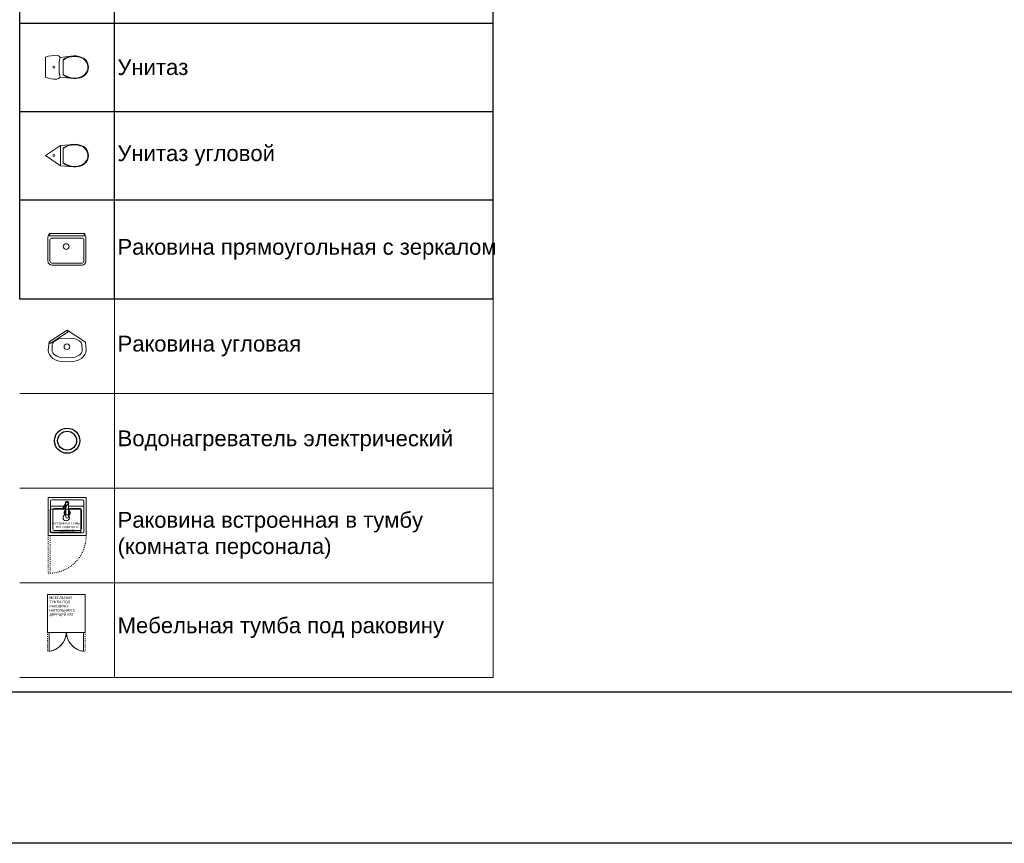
# Model space of a CAD drawing. Header units: millimetres. Extents: x -692150 to 2662533, y -92609 to 65084.
# Tile 91 of 256: x 6071 to 21671, y -57790 to -44739. Entities that reach past the tile are written whole.
import ezdxf
from ezdxf import colors
from ezdxf.entities.mleader import LeaderData, LeaderLine
from ezdxf.math import Vec2, Vec3

# ---------------------------------------------------------------- set-up
doc = ezdxf.new("R2010")
doc.units = ezdxf.units.MM
doc.linetypes.add('ACAD_ISO03W100', pattern=[30, 12, -18])
doc.linetypes.add('HIDDENX2', pattern=[19.05, 12.7, -6.35])
doc.layers.get('Defpoints').update_dxf_attribs({"color": 30})
for name, color, linetype, lineweight in [('06_АР_Размеры план схема', 235, 'Continuous', 0), ('17_АР_Текст', 235, 'Continuous', 0), ('20_АР_Сантехника', 250, 'Continuous', 0), ('28_РАЗВЕРТКИ', 7, 'Continuous', 0)]:
    doc.layers.add(name, color=color, linetype=linetype, lineweight=lineweight)
doc.layers.add('09_АР_Мебель', color=7, linetype='Continuous', lineweight=9, true_color=0x000000)
doc.layers.add('1. ПОДЛОЖКА', color=7, linetype='Continuous', lineweight=0, true_color=0x9b9292)
doc.layers.add('11_АР_Номер мебели', color=1, linetype='Continuous', lineweight=13, plot=False)
doc.layers.add('ВК', color=7, linetype='Continuous')
doc.styles.add('_ТЕКСТОВЫЙ', font='arial.ttf', dxfattribs={"width": 0.8})
doc.styles.add('HVAC_AEP', font='arial.ttf')
doc.styles.get("Standard").update_dxf_attribs({"font": 'arial.ttf'})

# ---------------------------------------------------------------- blocks, each defined once
blk = doc.blocks.new('A$C718078F5')
at = {"layer": 'ВК', "color": 162, "linetype": 'HIDDENX2', "lineweight": 50, "ltscale": 15, "true_color": 0x002eb8}
blk.add_lwpolyline([(-687, 0), (0, 0)], dxfattribs=at)
blk = doc.blocks.new('A$C7FEF6D7D')
at = {"layer": 'ВК', "lineweight": 30, "true_color": 0xffffff}
h = blk.add_hatch(color=7, dxfattribs=at)
h.dxf.hatch_style = 1
h.paths.add_polyline_path([(0, 0), (719, 0), (719, 490), (0, 490)])
at = {"layer": 'ВК', "color": 162, "linetype": 'HIDDENX2', "lineweight": 50, "ltscale": 15, "true_color": 0x002eb8}
blk.add_lwpolyline([(0, 0), (719, 0), (719, 490), (0, 490)], close=True, dxfattribs=at)
blk = doc.blocks.new('A$C27AF37FD')
at = {"layer": 'ВК', "color": 6, "lineweight": 30, "true_color": 0xff14ff}
blk.add_circle((-61, -44), 75, dxfattribs=at)
blk = doc.blocks.new('A$C562C2BC0')
at = {"layer": 'ВК', "color": 1, "lineweight": 30, "true_color": 0xff0a0a}
blk.add_circle((-101, 25), 25, dxfattribs=at)
at = {"layer": 'ВК', "color": 170, "lineweight": 30}
blk.add_circle((0, 25), 25, dxfattribs=at)
blk = doc.blocks.new('A$C0CBB4A9A')
at = {"layer": '1. ПОДЛОЖКА'}
blk.add_circle((0, 0), 290, dxfattribs=at)
at = {"layer": 'ВК', "color": 30, "linetype": 'ACAD_ISO03W100', "lineweight": 80, "ltscale": 10, "true_color": 0xff8000}
blk.add_circle((0, 0), 290, dxfattribs=at)
blk = doc.blocks.new('A$C071C39A0')
at = {"true_color": 0xff8000}
h = blk.add_hatch(dxfattribs=at)
h.set_pattern_fill('ANSI31', color=30, scale=50)
h.set_pattern_definition([(45, (-15265.88, 49237.48), (-112.2532, 112.2532), [])])
edge = h.paths.add_edge_path()
edge.add_arc((0, 0), 400, 0, 360)
at = {"layer": 'ВК', "color": 30, "linetype": 'ACAD_ISO03W100', "lineweight": 80, "ltscale": 10, "true_color": 0xff8000}
blk.add_circle((0, 0), 400, dxfattribs=at)
blk = doc.blocks.new('A$C31D87A00')
at = {"layer": '1. ПОДЛОЖКА', "flags": 128}
for points in [[(0, -159), (0, 159, -0.088516), (179, 190, -0.216396), (231, 156), (443, 178)], [(0, 159), (0, -159, 0.088516), (179, -190, 0.236942), (231, -156), (443, -178)], [(231, 156, 0.100176), (231, -156, -2.834723)], [(280, 122), (280, -122, 0.234943), (548, -166, 0.79706), (548, 165, 0.235162), (280, 122, 0.760119)]]:
    blk.add_lwpolyline(points, format="xyb", dxfattribs=at)
blk.add_lwpolyline([(280, 112), (280, -113, 0.238364), (546, -158, 0.798234), (546, 157, 0.238588)], format="xyb", close=True, dxfattribs=at)
at = {"layer": '1. ПОДЛОЖКА'}
blk.add_circle((132, 0), 15, dxfattribs=at)
at = {"layer": '20_АР_Сантехника', "flags": 128}
for points in [[(0, -159), (0, 159, -0.088516), (179, 190, -0.216396), (231, 156), (443, 178)], [(0, 159), (0, -159, 0.088516), (179, -190, 0.236942), (231, -156), (443, -178)], [(231, 156, 0.100176), (231, -156, -2.834723)], [(280, 122), (280, -122, 0.234943), (548, -166, 0.79706), (548, 165, 0.235162), (280, 122, 0.760119)]]:
    blk.add_lwpolyline(points, format="xyb", dxfattribs=at)
blk.add_lwpolyline([(280, 112), (280, -113, 0.238364), (546, -158, 0.798234), (546, 157, 0.238588)], format="xyb", close=True, dxfattribs=at)
at = {"layer": '20_АР_Сантехника'}
blk.add_circle((132, 0), 15, dxfattribs=at)
blk = doc.blocks.new('A$C13E67AF4')
at = {"layer": '1. ПОДЛОЖКА', "flags": 128}
for points in [[(240, 160), (0, 0), (240, -160)], [(240, 160), (443, 178)], [(240, -160), (240, 160)], [(240, -160), (443, -178)]]:
    blk.add_lwpolyline(points, dxfattribs=at)
blk.add_lwpolyline([(280, 122), (280, -122, 0.234943), (548, -166, 0.79706), (548, 165, 0.235162), (280, 122, 0.760119)], format="xyb", dxfattribs=at)
blk.add_lwpolyline([(280, 112), (280, -113, 0.238364), (546, -158, 0.798234), (546, 157, 0.238588)], format="xyb", close=True, dxfattribs=at)
at = {"layer": '1. ПОДЛОЖКА'}
blk.add_circle((132, 0), 15, dxfattribs=at)
at = {"layer": '20_АР_Сантехника', "flags": 128}
for points in [[(240, 160), (0, 0), (240, -160)], [(240, 160), (443, 178)], [(240, -160), (240, 160)], [(240, -160), (443, -178)]]:
    blk.add_lwpolyline(points, dxfattribs=at)
blk.add_lwpolyline([(280, 122), (280, -122, 0.234943), (548, -166, 0.79706), (548, 165, 0.235162), (280, 122, 0.760119)], format="xyb", dxfattribs=at)
blk.add_lwpolyline([(280, 112), (280, -113, 0.238364), (546, -158, 0.798234), (546, 157, 0.238588)], format="xyb", close=True, dxfattribs=at)
at = {"layer": '20_АР_Сантехника'}
blk.add_circle((132, 0), 15, dxfattribs=at)
blk = doc.blocks.new('A$C62AB405E')
at = {"layer": '1. ПОДЛОЖКА', "flags": 128}
for points in [[(-240, 0), (240, 0, -0.414214), (300, -60), (300, -440, -0.414214), (240, -500), (-240, -500, -0.414214), (-300, -440), (-300, -60, -0.414214)], [(-240, -73), (240, -73, -0.414214), (270, -103), (270, -440, -0.414214), (240, -470), (-240, -470, -0.414214), (-270, -440), (-270, -103, -0.414214)], [(35, -207, -0.967996), (-58, -207, -0.967996)]]:
    blk.add_lwpolyline(points, format="xyb", close=True, dxfattribs=at)
blk.add_lwpolyline([(-284, 0), (284, 0), (284, -38), (-284, -38)], close=True, dxfattribs=at)
at = {"layer": '20_АР_Сантехника', "flags": 128}
for points in [[(-240, 0), (240, 0, -0.414214), (300, -60), (300, -440, -0.414214), (240, -500), (-240, -500, -0.414214), (-300, -440), (-300, -60, -0.414214)], [(-240, -73), (240, -73, -0.414214), (270, -103), (270, -440, -0.414214), (240, -470), (-240, -470, -0.414214), (-270, -440), (-270, -103, -0.414214)], [(35, -207, -0.967996), (-58, -207, -0.967996)]]:
    blk.add_lwpolyline(points, format="xyb", close=True, dxfattribs=at)
blk.add_lwpolyline([(-284, 0), (284, 0), (284, -38), (-284, -38)], close=True, dxfattribs=at)
blk = doc.blocks.new('*T195')
at = {"color": 0, "linetype": 'ByBlock', "lineweight": -2, "transparency": 16777216}
for p, q in [((0, 0), (7500, 0)), ((0, 0), (0, -13803)), ((7500, 0), (7500, -13803)), ((0, -470), (7500, -470)), ((1500, -470), (1500, -13803)), ((0, -1870), (7500, -1870)), ((0, -3270), (7500, -3270)), ((0, -4670), (7500, -4670)), ((0, -6070), (7500, -6070)), ((0, -7753), (7500, -7753)), ((0, -9435), (7500, -9435)), ((0, -10835), (7500, -10835)), ((0, -12235), (7500, -12235)), ((0, -13803), (7500, -13803))]:
    blk.add_line(p, q, dxfattribs=at)
at = {"color": 0, "lineweight": 15, "transparency": 16777216}
for name, p in [('A$C718078F5', (1093, -1170)), ('A$C7FEF6D7D', (390, -2815)), ('A$C27AF37FD', (811, -3926)), ('A$C562C2BC0', (800, -5395)), ('A$C0CBB4A9A', (750, -6912)), ('A$C071C39A0', (750, -8594)), ('A$C31D87A00', (410, -10135)), ('A$C13E67AF4', (410, -11535)), ('A$C62AB405E', (750, -12769))]:
    blk.add_blockref(name, p, dxfattribs=at)
at = {"color": 0, "lineweight": 15, "transparency": 16777216, "style": 'HVAC_AEP'}
for s, insert, char_height, width, attachment_point in [('{\\C256;ВК}', (3750, -235), 300, 7497, 5), ('Труба канализации в земле', (1550, -1170), 250, 5900, 4), ('Зона размещения септика', (1550, -2570), 250, 5900, 4), ('Выпуск канализации + фановый стояк', (1550, -3970), 250, 5900, 4), ('Ввод ( ы) воды + узлы учета расхода^Jводы', (1550, -5370), 250, 5900, 4), ('Бак для запаса воды накопительный с погружным насосом(d200л) без скважины', (1550, -6912), 250, 5900, 4), ('Бак для запаса воды накопительный с погружным насосом(100л) со скважиной', (1550, -8594), 250, 5900, 4), ('Унитаз', (1550, -10135), 250, 5900, 4), ('Унитаз угловой', (1550, -11535), 250, 5900, 4), ('Раковина прямоугольная с зеркалом', (1550, -13019), 250, 5900, 4)]:
    blk.add_mtext(s, dxfattribs=dict(at, insert=insert, char_height=char_height, width=width, attachment_point=attachment_point))
blk = doc.blocks.new('_Dot')
at = {"color": 0, "linetype": 'ByBlock', "lineweight": -2}
blk.add_line((-0.5, 0), (-1, 0), dxfattribs=at)
at = {"color": 0, "linetype": 'ByBlock', "const_width": 0.5}
blk.add_lwpolyline([(-0.25, 0, 1), (0.25, 0, 1)], format="xyb", close=True, dxfattribs=at)
blk = doc.blocks.new('A$C0FE146CA')
at = {"layer": '1. ПОДЛОЖКА', "flags": 128}
for points in [[(0, 0), (-289, -185)], [(-289, -185), (0, 0)], [(0, 0), (287, -187)], [(16, -25), (0, 0)], [(-273, -210), (16, -25)], [(-227, -114), (-227, -114)], [(222, -114), (222, -114)], [(-289, -185), (-302, -316), (-298, -352), (-283, -386), (-260, -418), (-229, -446), (-191, -469), (-148, -486), (-101, -496), (48, -500), (96, -496), (143, -486), (187, -469), (224, -446), (256, -418), (279, -386), (293, -352), (298, -316), (287, -187)], [(-273, -210), (-289, -185)], [(224, -446), (187, -469)], [(187, -469), (143, -486)]]:
    blk.add_lwpolyline(points, dxfattribs=at)
blk.add_lwpolyline([(187, -167), (158, -151), (124, -138), (87, -130), (47, -127), (-92, -130), (-129, -138), (-163, -151), (-191, -167), (-214, -186), (-229, -207), (-237, -226), (-241, -314), (-238, -337), (-229, -357), (-214, -378), (-191, -397), (-163, -413), (-129, -426), (-92, -434), (47, -437), (87, -434), (124, -426), (158, -413), (187, -397), (209, -378), (225, -357), (234, -336), (237, -314), (233, -226), (225, -207), (209, -186)], close=True, dxfattribs=at)
blk.add_lwpolyline([(41, -261, -0.967996), (-51, -261, -0.967996)], format="xyb", close=True, dxfattribs=at)
at = {"layer": '20_АР_Сантехника', "flags": 128}
for points in [[(0, 0), (-289, -185)], [(-289, -185), (0, 0)], [(0, 0), (287, -187)], [(16, -25), (0, 0)], [(-273, -210), (16, -25)], [(-227, -114), (-227, -114)], [(222, -114), (222, -114)], [(-289, -185), (-302, -316), (-298, -352), (-283, -386), (-260, -418), (-229, -446), (-191, -469), (-148, -486), (-101, -496), (48, -500), (96, -496), (143, -486), (187, -469), (224, -446), (256, -418), (279, -386), (293, -352), (298, -316), (287, -187)], [(-273, -210), (-289, -185)], [(224, -446), (187, -469)], [(187, -469), (143, -486)]]:
    blk.add_lwpolyline(points, dxfattribs=at)
blk.add_lwpolyline([(187, -167), (158, -151), (124, -138), (87, -130), (47, -127), (-92, -130), (-129, -138), (-163, -151), (-191, -167), (-214, -186), (-229, -207), (-237, -226), (-241, -314), (-238, -337), (-229, -357), (-214, -378), (-191, -397), (-163, -413), (-129, -426), (-92, -434), (47, -437), (87, -434), (124, -426), (158, -413), (187, -397), (209, -378), (225, -357), (234, -336), (237, -314), (233, -226), (225, -207), (209, -186)], close=True, dxfattribs=at)
blk.add_lwpolyline([(41, -261, -0.967996), (-51, -261, -0.967996)], format="xyb", close=True, dxfattribs=at)
blk = doc.blocks.new('A$C436D765E')
at = {"layer": '09_АР_Мебель', "lineweight": 0}
for radius in [200, 150]:
    blk.add_circle((0, 0), radius, dxfattribs=at)
at = {"layer": '1. ПОДЛОЖКА'}
for radius in [200, 150]:
    blk.add_circle((0, 0), radius, dxfattribs=at)
at = {"layer": 'ВК', "color": 162, "lineweight": 30, "true_color": 0x002eb8}
for radius in [200, 150]:
    blk.add_circle((0, 0), radius, dxfattribs=at)
blk = doc.blocks.new('Мойка кухонная LIGHT')
at = {"layer": '09_АР_Мебель'}
for p, q in [((600, 0), (0, 0)), ((0, 0), (0, -600)), ((600, 0), (600, -600)), ((38, -545), (38, -55)), ((247, -138), (38, -138)), ((545, -38), (55, -38)), ((286, -79), (238, -152)), ((267, -122), (244, -157)), ((281, -131), (257, -165)), ((277, -138), (257, -138)), ((314, -97), (264, -170)), ((278, -88), (278, -91)), ((278, -119), (278, -135)), ((279, -148), (280, -308)), ((322, -88), (320, -308)), ((562, -138), (322, -138)), ((562, -55), (562, -545)), ((75, -495), (75, -204)), ((242, -174), (105, -174)), ((279, -174), (259, -174)), ((495, -174), (321, -174)), ((525, -204), (525, -495)), ((0, -600), (600, -600)), ((545, -562), (55, -562)), ((495, -525), (105, -525))]:
    blk.add_line(p, q, dxfattribs=at)
at = {"layer": '09_АР_Мебель', "linetype": 'ACAD_ISO03W100'}
for p, q in [((0, -600), (0, -1199)), ((30, -1199), (30, -600)), ((-1, -1200), (29, -1200))]:
    blk.add_line(p, q, dxfattribs=at)
at = {"layer": '09_АР_Мебель'}
for centre, radius, start, end in [((55, -55), 16.5, 90, 180), ((251, -161), 15.6, 145.9419, 325.9419), ((274, -126), 8.34, 324.796, 147.0877), ((300, -88), 27.5, 322.5533, 199.6478), ((300, -88), 22, 358.8541, 181.1459), ((300, -88), 16.5, 324.796, 147.0877), ((545, -55), 16.5, 0, 90), ((105, -204), 30, 90, 180), ((251, -161), 7.92, 145.9419, 325.9419), ((300, -242), 49.5, 114.986, 246.1598), ((300, -242), 34.7, 126.7617, 234.3842), ((300, -242), 28.7, 157.0247, 202.9753), ((278, -233), 4.95, 75.0783, 157.0247), ((278, -251), 4.95, 202.9753, 288.3082), ((300, -308), 19.8, 180, 0), ((300, -242), 49.5, 293.8402, 65.014), ((300, -242), 34.7, 305.6158, 53.2383), ((322, -251), 4.95, 251.6918, 337.0247), ((322, -233), 4.95, 22.9753, 104.9217), ((300, -242), 28.7, 337.0247, 22.9753), ((495, -204), 30, 0, 90), ((55, -545), 16.5, 180, 270), ((105, -495), 30, 180, 270), ((495, -495), 30, 270, 0), ((545, -545), 16.5, 270, 0)]:
    blk.add_arc(centre, radius, start, end, dxfattribs=at)
at = {"layer": '09_АР_Мебель', "linetype": 'ACAD_ISO03W100'}
blk.add_arc((16, -615), 584, 271.3957, 1.4851, dxfattribs=at)
at = {"layer": '1. ПОДЛОЖКА'}
for points in [[(0, 0), (600, 0), (600, -600), (0, -600)], [(516, -183), (31, -183), (31, -548), (516, -548)]]:
    blk.add_lwpolyline(points, close=True, dxfattribs=at)
blk.add_circle((285, -321), 49.6, dxfattribs=at)
at = {"flags": 1}
for tag, p in [('ДОП_ИНФОРМАЦИЯ', (190, 15)), ('КОД_ОБОРУДОВАНИЯ', (190, 67)), ('ДОГОВОР', (622, -94))]:
    blk.add_attdef(tag, p, '', height=25, dxfattribs=at)
at = {"layer": '09_АР_Мебель', "linetype": 'Continuous', "insert": (300, -467), "char_height": 35, "attachment_point": 5}
blk.add_mtext_dynamic_manual_height_columns('{\\C7;КУХОННАЯ ТУМБА НАПОЛЬНАЯ С МОЙКОЙ}', width=537.47, gutter_width=12.5, heights=[0], dxfattribs=at)
at = {"layer": '11_АР_Номер мебели'}
blk.add_attdef('Номер', (78, -701), '', height=100, dxfattribs=at)
blk = doc.blocks.new('Мебельная тумба под раковину напольная с дверцей 600')
at = {"layer": '09_АР_Мебель', "linetype": 'ACAD_ISO03W100'}
for p, q in [((-600, -600), (-600, -900)), ((-570, -900), (-570, -600)), ((-30, -900), (-30, -600)), ((0, -600), (0, -900)), ((-600, -900), (-570, -900)), ((0, -900), (-30, -900))]:
    blk.add_line(p, q, dxfattribs=at)
at = {"layer": '09_АР_Мебель'}
blk.add_lwpolyline([(0, -600), (-600, -600), (-600, 0), (0, 0)], close=True, dxfattribs=at)
at = {"layer": '09_АР_Мебель', "linetype": 'ACAD_ISO03W100'}
for centre, start, end in [((-612, -591), 277.736, 358.2896), ((12, -591), 181.7104, 262.264)]:
    blk.add_arc(centre, 312, start, end, dxfattribs=at)
at = {"layer": '1. ПОДЛОЖКА'}
for points in [[(0, 0), (-600, 0), (-600, -600), (0, -600)], [(-570, -602), (-570, -602), (-570, -900), (-570, -900)], [(-30, -602), (-30, -602), (-30, -900), (-30, -900)]]:
    blk.add_lwpolyline(points, close=True, dxfattribs=at)
for points in [[(-570, -900, 0.366708), (-300, -600)], [(-30, -900, -0.366708), (-300, -600)]]:
    blk.add_lwpolyline(points, format="xyb", dxfattribs=at)
at = {"flags": 1}
for tag, p in [('ДОП_ИНФОРМАЦИЯ', (-592, 59)), ('КОД_ОБОРУДОВАНИЯ', (-592, 111)), ('ДОГОВОР', (-587, 9))]:
    blk.add_attdef(tag, p, '', height=25, dxfattribs=at)
at = {"layer": '09_АР_Мебель', "insert": (-568, -31), "char_height": 40, "attachment_point": 1}
blk.add_mtext_dynamic_manual_height_columns('{\\C7;МЕБЕЛЬНАЯ ТУМБА ПОД РАКОВИНУ\\PНАПОЛЬНАЯ С ДВЕРЦЕЙ 600}', width=546.55, gutter_width=12.5, heights=[0], dxfattribs=at)
blk = doc.blocks.new('_DotSmall')
at = {"color": 0, "linetype": 'ByBlock', "const_width": 0.5}
blk.add_lwpolyline([(-0.0625, 0, 1), (0.0625, 0, 1)], format="xyb", close=True, dxfattribs=at)

msp = doc.modelspace()

# ---------------------------------------------------------------- linework, layer by layer
at = {"lineweight": 9}
for p, q in [((6072.9, -49160.2), (13572.9, -49160.2)), ((7572.9, -49160.2), (7572.9, -55160.2)), ((13572.9, -49160.2), (13572.9, -55160.2)), ((6072.9, -50660.2), (13572.9, -50660.2)), ((6072.9, -52160.2), (13572.9, -52160.2)), ((6072.9, -53660.2), (13572.9, -53660.2)), ((6072.9, -55160.2), (13572.9, -55160.2))]:
    msp.add_line(p, q, dxfattribs=at)
at = {"layer": 'Defpoints', "color": 1}
msp.add_lwpolyline([(-158394.8, -24951.8), (39622.9, -24951.8), (39622.9, -57789.5), (-158394.8, -57789.5)], close=True, dxfattribs=at)
at = {"layer": 'Defpoints'}
msp.add_lwpolyline([(39622.9, -55394.4), (-153407.1, -55394.4)], dxfattribs=at)

# ---------------------------------------------------------------- block references
for name, p in [('*T195', (6069.9, -35357.5)), ('A$C0FE146CA', (6825, -49660.2)), ('A$C436D765E', (6822.9, -51410.2)), ('Мойка кухонная LIGHT', (6523.4, -52310.2)), ('Мебельная тумба под раковину напольная с дверцей 600', (7110.6, -53846.7))]:
    msp.add_blockref(name, p)

# ---------------------------------------------------------------- texts
at = {"char_height": 250, "width": 5900, "attachment_point": 4, "style": 'HVAC_AEP'}
for s, insert in [('Раковина угловая', (7622.9, -49910.2)), ('Водонагреватель электрический', (7622.9, -51410.2)), ('Раковина встроенная в тумбу (комната персонала) ', (7622.9, -52910.2)), ('Мебельная тумба под раковину', (7622.9, -54373.4))]:
    msp.add_mtext(s, dxfattribs=dict(at, insert=insert))

# ---------------------------------------------------------------- leaders
at = {"layer": '06_АР_Размеры план схема'}
ml = msp.add_multileader_mtext('Standard', dxfattribs=at)
ml.set_content('{\\L\\C256;10.1}', color=7, style='_ТЕКСТОВЫЙ')
ml.set_leader_properties(linetype='Continuous', lineweight=0)
ml.set_arrow_properties(name='DOTSMALL')
ml.build(insert=Vec2(0, 0))
ml.multileader.update_dxf_attribs({"has_dogleg": 0, "text_left_attachment_type": 6, "text_right_attachment_type": 6, "dogleg_length": 0, "arrow_head_size": 200})
ctx = ml.context
ctx.base_point, ctx.char_height, ctx.arrow_head_size, ctx.landing_gap_size, ctx.plane_origin = Vec3(94930.1, -45712.3), 150, 200, 50, Vec3(87644.4, -43579.5)
ctx.left_attachment, ctx.right_attachment = 6, 6
notes = []
notes.append((ctx, [(0, (0, 0, 0), (0, 0), (1, 0), 1, [])]))
ctx.mtext.insert, ctx.mtext.width, ctx.mtext.flow_direction = Vec3(94980.1, -45532.3), 3264.108, 5
at = {"layer": '17_АР_Текст', "lineweight": 18}
ml = msp.add_multileader_mtext('Standard', dxfattribs=at)
ml.set_content('ЦСУ оборудование:\\PМонитор 23,8"\\PСистемный блок (с комплектующими)\\PИсточник бесперебойного питания\\PМышь, клавиатура\\PWeb-камера\\PМФУ лазерный', color=256, style='_ТЕКСТОВЫЙ')
ml.set_leader_properties(lineweight=0)
ml.set_arrow_properties(name='DOT')
ml.build(insert=Vec2(0, 0))
ml.multileader.update_dxf_attribs({"text_left_attachment_type": 6, "text_right_attachment_type": 6, "dogleg_length": 0.36, "arrow_head_size": 50, "scale": 100})
ctx = ml.context
ctx.base_point, ctx.scale, ctx.char_height, ctx.arrow_head_size, ctx.landing_gap_size, ctx.plane_origin = Vec3(-74068.3, -45779.6), 100, 200, 50, 100, Vec3(-68828.3, -40627.4)
ctx.left_attachment, ctx.right_attachment, ctx.attachment_type = 6, 6, 2
notes.append((ctx, [(1, (1, 1, 0), (-74104.3, -45779.6), (1, 0), 36, [(0, [(-74104.3, -44789.7)], 0, [])])]))
ctx.mtext.insert, ctx.mtext.width, ctx.mtext.defined_height, ctx.mtext.flow_direction = Vec3(-73968.3, -45524.1), 5220.324, 815.5, 5
ml = msp.add_multileader_mtext('Standard', dxfattribs=at)
ml.set_content('ЦСУ оборудование:\\PМонитор 23,8"\\PСистемный блок (с комплектующими)\\PИсточник бесперебойного питания\\PМышь, клавиатура\\PWeb-камера\\PМФУ лазерный', color=256, style='_ТЕКСТОВЫЙ')
ml.set_leader_properties(lineweight=0)
ml.set_arrow_properties(name='DOT')
ml.build(insert=Vec2(0, 0))
ml.multileader.update_dxf_attribs({"text_left_attachment_type": 6, "text_right_attachment_type": 6, "dogleg_length": 0.36, "arrow_head_size": 50, "scale": 100})
ctx = ml.context
ctx.base_point, ctx.scale, ctx.char_height, ctx.arrow_head_size, ctx.landing_gap_size, ctx.plane_origin = Vec3(-74068.3, -49557), 100, 200, 50, 100, Vec3(-68828.3, -44334.1)
ctx.left_attachment, ctx.right_attachment, ctx.attachment_type = 6, 6, 2
notes.append((ctx, [(1, (1, 1, 0), (-74104.3, -49557), (1, 0), 36, [(0, [(-74104.3, -48496.4)], 0, [])])]))
ctx.mtext.insert, ctx.mtext.width, ctx.mtext.defined_height, ctx.mtext.flow_direction = Vec3(-73968.3, -49301.5), 5220.324, 815.5, 5
at = {"layer": '28_РАЗВЕРТКИ', "lineweight": 18}
ml = msp.add_multileader_mtext('Standard', dxfattribs=at)
ml.set_content('{\\C1;\\c1316095;Маршрутизатор (ШхВ,мм): 267х43,6*}', color=256, style='_ТЕКСТОВЫЙ')
ml.set_leader_properties(color=(255, 10, 10), lineweight=0)
ml.set_arrow_properties(name='DOT')
ml.build(insert=Vec2(0, 0))
ml.multileader.update_dxf_attribs({"text_left_attachment_type": 6, "text_right_attachment_type": 6, "dogleg_length": 0.108, "arrow_head_size": 50, "scale": 100})
ctx = ml.context
ctx.base_point, ctx.scale, ctx.char_height, ctx.arrow_head_size, ctx.landing_gap_size, ctx.plane_origin = Vec3(95571.1, -49217.3), 100, 120, 50, 100, Vec3(106367.4, -49993.4)
ctx.left_attachment, ctx.right_attachment, ctx.text_align_type, ctx.attachment_type = 6, 6, 2, 2
notes.append((ctx, [(0, (1, 1, 0), (97038, -49217.3), (-1, 0), 10.8, [(0, [(97030.3, -50571.1)], 0, [])])]))
ctx.mtext.insert, ctx.mtext.width, ctx.mtext.alignment, ctx.mtext.flow_direction = Vec3(96927.2, -49062), 1601.961, 3, 5
ml = msp.add_multileader_mtext('Standard', dxfattribs=at)
ml.set_content('7', color=256, style='_ТЕКСТОВЫЙ')
ml.set_leader_properties(lineweight=0)
ml.set_arrow_properties(name='DOT')
ml.build(insert=Vec2(0, 0))
ml.multileader.update_dxf_attribs({"text_left_attachment_type": 6, "text_right_attachment_type": 6, "dogleg_length": 0.36, "arrow_head_size": 100, "scale": 100})
ctx = ml.context
ctx.base_point, ctx.scale, ctx.char_height, ctx.arrow_head_size, ctx.landing_gap_size, ctx.plane_origin = Vec3(118482.2, -49392.4), 100, 200, 100, 100, Vec3(112816.3, -50555.1)
ctx.left_attachment, ctx.right_attachment, ctx.text_align_type, ctx.attachment_type = 6, 6, 2, 2
notes.append((ctx, [(1, (1, 1, 0), (118821.8, -49392.4), (-1, 0), 36, [(0, [(118821.8, -50188.3)], 0, [])])]))
ctx.mtext.insert, ctx.mtext.width, ctx.mtext.defined_height, ctx.mtext.alignment, ctx.mtext.flow_direction = Vec3(118685.8, -49152.4), 4162.111, 812.4, 3, 5
for ctx, leaders in notes:
    for number, flags, end, landing, length, lines in leaders:
        leader = LeaderData()
        leader.index, (leader.has_last_leader_line, leader.has_dogleg_vector, leader.attachment_direction) = number, flags
        leader.last_leader_point, leader.dogleg_vector, leader.dogleg_length = Vec3(end), Vec3(landing), length
        for number, points, colour, breaks in lines:
            line = LeaderLine()
            line.index, line.vertices, line.color, line.breaks = number, Vec3.list(points), colors.encode_raw_color(colour), breaks
            leader.lines.append(line)
        ctx.leaders.append(leader)

doc.saveas('drawing.dxf')
